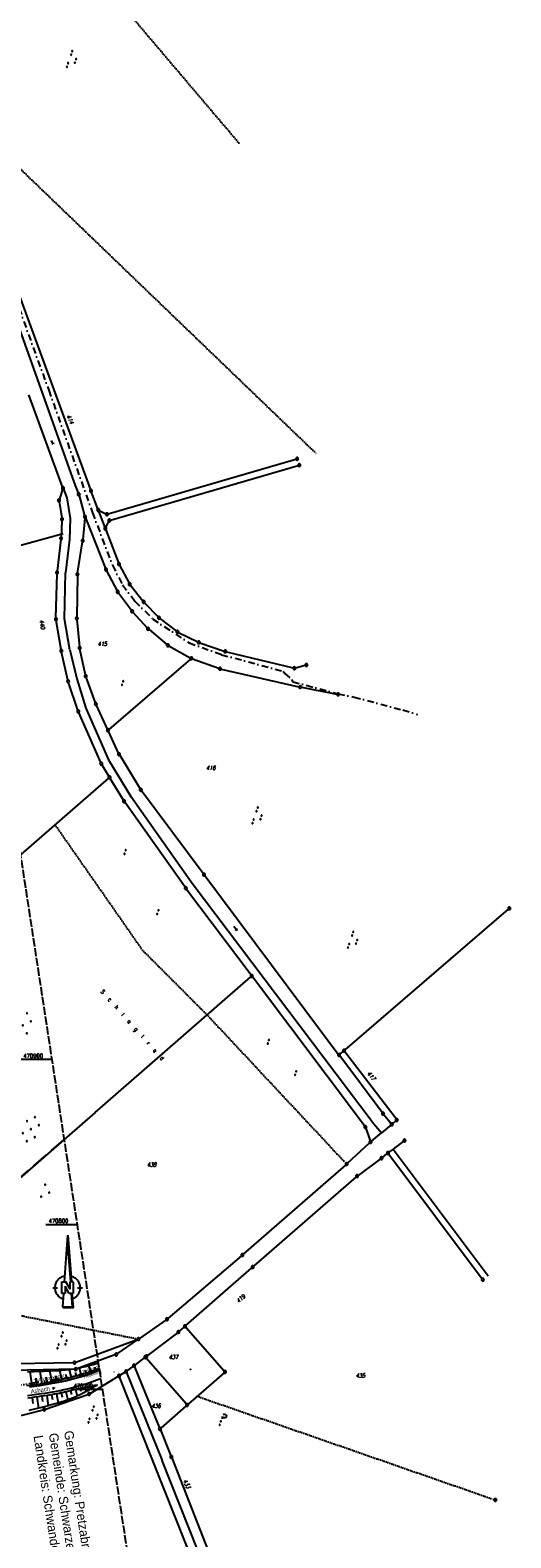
# Model space of a CAD drawing. Extents: x 510526 to 513920, y 467229 to 478797.
# Tile 102 of 256: x 511226 to 511517, y 470610 to 471524. Entities that reach past the tile are written whole.
import ezdxf
from ezdxf.enums import TextEntityAlignment as Align

# ---------------------------------------------------------------- set-up
doc = ezdxf.new("R2010")
doc.units = 0
doc.header["$LTSCALE"] = 10
doc.header["$MEASUREMENT"] = 0
for name, pattern in [('ACAD_ISO14W100', [25.5, 12, -3, 0.5, -3, 0.5, -3, 0.5, -3]), ('LT00', [0]), ('LT05', [0.7, 0.5, -0.2]), ('LT08', [0.42, 0.2, -0.1, 0.02, -0.1]), ('LT14', [0.6, 0.5, -0.1]), ('PUNKTX2_STR', [0.6, 0.1, -0.5])]:
    doc.linetypes.add(name, pattern=pattern)
doc.layers.get('0').update_dxf_attribs({"linetype": 'LT00'})
doc.layers.add('-BLATT_96-RAND', color=7, linetype='LT14', plot=False)
for name, color, linetype in [('1401', 7, 'Continuous'), ('ABWASSERLTG', 24, 'LT00'), ('DFK_BES-NAME', 255, 'LT00'), ('DFK_FLUR_NR', 250, 'LT00'), ('DFK_GZPKT', 250, 'LT00'), ('DFK_KATASTER', 250, 'LT00'), ('DFK_NUTZUNG', 250, 'LT00'), ('DFK_NUTZUNGSGRENZE', 70, 'PUNKTX2_STR'), ('DFK_TOPO-SYM', 252, 'LT00'), ('GRENZNAME', 250, 'Continuous'), ('ORTSRICHTUNG', 7, 'Continuous'), ('STROM_TEXT', 80, 'Continuous'), ('STROM_UNTER', 80, 'LT08'), ('TELEKOM', 210, 'ACAD_ISO14W100'), ('TELEKOM_TEXT', 210, 'Continuous'), ('V96_AFBR_BAB', 250, 'LT00'), ('V96_BOESCH', 250, 'LT00'), ('V96_BOSCHUNG', 250, 'LT00'), ('V96_RASTER', 250, 'LT00'), ('WSG-GRENZE', 162, 'LT05')]:
    doc.layers.add(name, color=color, linetype=linetype)
doc.styles.add('Beschrift', font='ARIAL.TTF')
doc.styles.get("Standard").update_dxf_attribs({"font": 'romans.shx'})
doc.styles.add('UNIR-H', font='unir_h.shx', dxfattribs={"width": 0.8})
doc.styles.add('Versorgungsltg', font='ARIAL.TTF', dxfattribs={"width": 0.8, "height": 2})

# ---------------------------------------------------------------- blocks, each defined once
blk = doc.blocks.new('SYMB7240')
at = {"color": 0, "linetype": 'ByBlock'}
for p, q in [((0, 0), (-0.32, 0)), ((-0.11, 0.055), (0, 0)), ((0, 0), (-0.11, -0.055))]:
    blk.add_line(p, q, dxfattribs=at)
blk = doc.blocks.new('SYMB7162')
at = {"color": 0, "linetype": 'ByBlock'}
for p, q in [((-0.230164, 0.00627), (-0.232411, -0.023936)), ((-0.28, -0.1), (-0.14, -0.1)), ((0.001981, -0.091322), (0, -0.1)), ((0.005, -0.087081), (0.005, -0.112919)), ((0.01, -0.117105), (0.01, -0.082895)), ((0.015, -0.080836), (0.015, -0.119164)), ((0.02, -0.119796), (0.02, -0.080204)), ((0.025, -0.080836), (0.025, -0.119164)), ((0.03, -0.117105), (0.03, -0.082895)), ((0.035, -0.087081), (0.035, -0.112919)), ((0.04, -0.100126), (0.04, -0.099854)), ((0.235, -0.087081), (0.235, -0.112919)), ((0.24, -0.117105), (0.24, -0.082895)), ((0.245, -0.080836), (0.245, -0.119164)), ((0.25, -0.119796), (0.25, -0.080204)), ((0.255, -0.080836), (0.255, -0.119164)), ((0.26, -0.117105), (0.26, -0.082895)), ((0.265, -0.087081), (0.265, -0.112919)), ((0.27, -0.100126), (0.27, -0.099854))]:
    blk.add_line(p, q, dxfattribs=at)
for points in [[(-0.469836, 0.00627), (-0.464449, 0.036077), (-0.451769, 0.063585), (-0.432606, 0.087041), (-0.40818, 0.104953), (-0.380047, 0.116177), (-0.35, 0.12), (-0.319953, 0.116177), (-0.29182, 0.104953), (-0.267394, 0.087041), (-0.248231, 0.063585), (-0.235551, 0.036077), (-0.230164, 0.00627)], [(-0.418816, -0.098308), (-0.441239, -0.077945), (-0.457849, -0.052617), (-0.467589, -0.023936), (-0.469836, 0.00627)], [(-0.232411, -0.023936), (-0.242151, -0.052617), (-0.258761, -0.077945), (-0.281184, -0.098308)], [(0, -0.1), (0.001981, -0.108678), (0.00753, -0.115637), (0.01555, -0.119499), (0.02445, -0.119499), (0.03247, -0.115637), (0.038019, -0.108678), (0.04, -0.1)], [(0.04, -0.1), (0.038019, -0.091322), (0.03247, -0.084363), (0.02445, -0.080501), (0.01555, -0.080501), (0.00753, -0.084363), (0.001981, -0.091322)], [(0.27, -0.1), (0.268019, -0.091322), (0.26247, -0.084363), (0.25445, -0.080501), (0.24555, -0.080501), (0.23753, -0.084363), (0.231981, -0.091322), (0.23, -0.1), (0.231981, -0.108678), (0.23753, -0.115637), (0.24555, -0.119499), (0.25445, -0.119499), (0.26247, -0.115637), (0.268019, -0.108678), (0.27, -0.1)]]:
    blk.add_lwpolyline(points, dxfattribs=at)
blk = doc.blocks.new('SYMB7111')
at = {"color": 0, "linetype": 'ByBlock'}
for p, q in [((-0.13, 0.202919), (-0.13, 0.177081)), ((-0.125, 0.172895), (-0.125, 0.207105)), ((-0.12, 0.209164), (-0.12, 0.170836)), ((-0.115, 0.170204), (-0.115, 0.209796)), ((-0.11, 0.209164), (-0.11, 0.170836)), ((-0.105, 0.172895), (-0.105, 0.207105)), ((-0.1, 0.202919), (-0.1, 0.177081)), ((-0.095, 0.189874), (-0.095, 0.190146)), ((0.1, 0.202919), (0.1, 0.177081)), ((0.105, 0.172895), (0.105, 0.207105)), ((0.11, 0.209164), (0.11, 0.170836)), ((0.115, 0.170204), (0.115, 0.209796)), ((0.12, 0.209164), (0.12, 0.170836)), ((0.125, 0.172895), (0.125, 0.207105)), ((0.13, 0.202919), (0.13, 0.177081)), ((0.135, 0.189874), (0.135, 0.190146)), ((-0.515, -0.177081), (-0.515, -0.202919)), ((-0.51, -0.207105), (-0.51, -0.172895)), ((-0.505, -0.170836), (-0.505, -0.209164)), ((-0.5, -0.209796), (-0.5, -0.170204)), ((-0.495, -0.170836), (-0.495, -0.209164)), ((-0.49, -0.207105), (-0.49, -0.172895)), ((-0.485, -0.177081), (-0.485, -0.202919)), ((-0.48, -0.190126), (-0.48, -0.189854)), ((-0.285, -0.177081), (-0.285, -0.202919)), ((-0.28, -0.207105), (-0.28, -0.172895)), ((-0.275, -0.170836), (-0.275, -0.209164)), ((-0.27, -0.209796), (-0.27, -0.170204)), ((-0.265, -0.170836), (-0.265, -0.209164)), ((-0.26, -0.207105), (-0.26, -0.172895)), ((-0.255, -0.177081), (-0.255, -0.202919)), ((-0.25, -0.190126), (-0.25, -0.189854)), ((0.255, -0.177081), (0.255, -0.202919)), ((0.26, -0.207105), (0.26, -0.172895)), ((0.265, -0.170836), (0.265, -0.209164)), ((0.27, -0.209796), (0.27, -0.170204)), ((0.275, -0.170836), (0.275, -0.209164)), ((0.28, -0.207105), (0.28, -0.172895)), ((0.285, -0.177081), (0.285, -0.202919)), ((0.29, -0.190126), (0.29, -0.189854)), ((0.485, -0.177081), (0.485, -0.202919)), ((0.49, -0.207105), (0.49, -0.172895)), ((0.495, -0.170836), (0.495, -0.209164)), ((0.5, -0.209796), (0.5, -0.170204)), ((0.505, -0.170836), (0.505, -0.209164)), ((0.51, -0.207105), (0.51, -0.172895)), ((0.515, -0.177081), (0.515, -0.202919)), ((0.52, -0.190126), (0.52, -0.189854))]:
    blk.add_line(p, q, dxfattribs=at)
for points in [[(-0.095, 0.19), (-0.096981, 0.198678), (-0.10253, 0.205637), (-0.11055, 0.209499), (-0.11945, 0.209499), (-0.12747, 0.205637), (-0.133019, 0.198678), (-0.135, 0.19), (-0.133019, 0.181322), (-0.12747, 0.174363), (-0.11945, 0.170501), (-0.11055, 0.170501), (-0.10253, 0.174363), (-0.096981, 0.181322), (-0.095, 0.19)], [(0.135, 0.19), (0.133019, 0.198678), (0.12747, 0.205637), (0.11945, 0.209499), (0.11055, 0.209499), (0.10253, 0.205637), (0.096981, 0.198678), (0.095, 0.19), (0.096981, 0.181322), (0.10253, 0.174363), (0.11055, 0.170501), (0.11945, 0.170501), (0.12747, 0.174363), (0.133019, 0.181322), (0.135, 0.19)], [(-0.48, -0.19), (-0.481981, -0.181322), (-0.48753, -0.174363), (-0.49555, -0.170501), (-0.50445, -0.170501), (-0.51247, -0.174363), (-0.518019, -0.181322), (-0.52, -0.19), (-0.518019, -0.198678), (-0.51247, -0.205637), (-0.50445, -0.209499), (-0.49555, -0.209499), (-0.48753, -0.205637), (-0.481981, -0.198678), (-0.48, -0.19)], [(-0.25, -0.19), (-0.251981, -0.181322), (-0.25753, -0.174363), (-0.26555, -0.170501), (-0.27445, -0.170501), (-0.28247, -0.174363), (-0.288019, -0.181322), (-0.29, -0.19), (-0.288019, -0.198678), (-0.28247, -0.205637), (-0.27445, -0.209499), (-0.26555, -0.209499), (-0.25753, -0.205637), (-0.251981, -0.198678), (-0.25, -0.19)], [(0.29, -0.19), (0.288019, -0.181322), (0.28247, -0.174363), (0.27445, -0.170501), (0.26555, -0.170501), (0.25753, -0.174363), (0.251981, -0.181322), (0.25, -0.19), (0.251981, -0.198678), (0.25753, -0.205637), (0.26555, -0.209499), (0.27445, -0.209499), (0.28247, -0.205637), (0.288019, -0.198678), (0.29, -0.19)], [(0.52, -0.19), (0.518019, -0.181322), (0.51247, -0.174363), (0.50445, -0.170501), (0.49555, -0.170501), (0.48753, -0.174363), (0.481981, -0.181322), (0.48, -0.19), (0.481981, -0.198678), (0.48753, -0.205637), (0.49555, -0.209499), (0.50445, -0.209499), (0.51247, -0.205637), (0.518019, -0.198678), (0.52, -0.19)]]:
    blk.add_lwpolyline(points, dxfattribs=at)
blk = doc.blocks.new('SYMB7112')
at = {"color": 0, "linetype": 'ByBlock'}
for p, q in [((-0.13, 0.012919), (-0.13, -0.012919)), ((-0.125, -0.017105), (-0.125, 0.017105)), ((-0.12, 0.019164), (-0.12, -0.019164)), ((-0.115, -0.019796), (-0.115, 0.019796)), ((-0.11, 0.019164), (-0.11, -0.019164)), ((-0.105, -0.017105), (-0.105, 0.017105)), ((-0.1, 0.012919), (-0.1, -0.012919)), ((-0.095, -0.000126), (-0.095, 0.000146)), ((0.1, 0.012919), (0.1, -0.012919)), ((0.105, -0.017105), (0.105, 0.017105)), ((0.11, 0.019164), (0.11, -0.019164)), ((0.115, -0.019796), (0.115, 0.019796)), ((0.12, 0.019164), (0.12, -0.019164)), ((0.125, -0.017105), (0.125, 0.017105)), ((0.13, 0.012919), (0.13, -0.012919)), ((0.135, -0.000126), (0.135, 0.000146))]:
    blk.add_line(p, q, dxfattribs=at)
for points in [[(-0.095, 0), (-0.096981, 0.008678), (-0.10253, 0.015637), (-0.11055, 0.019499), (-0.11945, 0.019499), (-0.12747, 0.015637), (-0.133019, 0.008678), (-0.135, 0)], [(-0.135, 0), (-0.133019, -0.008678), (-0.12747, -0.015637), (-0.11945, -0.019499), (-0.11055, -0.019499), (-0.10253, -0.015637), (-0.096981, -0.008678), (-0.095, 0)], [(0.135, 0), (0.133019, 0.008678), (0.12747, 0.015637), (0.11945, 0.019499), (0.11055, 0.019499), (0.10253, 0.015637), (0.096981, 0.008678), (0.095, 0)], [(0.095, 0), (0.096981, -0.008678), (0.10253, -0.015637), (0.11055, -0.019499), (0.11945, -0.019499), (0.12747, -0.015637), (0.133019, -0.008678), (0.135, 0)]]:
    blk.add_lwpolyline(points, dxfattribs=at)
blk = doc.blocks.new('SYMB7241')
at = {"color": 0, "linetype": 'ByBlock'}
for p, q in [((0, 0), (-0.26, 0)), ((-0.08, 0.045), (0, 0)), ((0, 0), (-0.08, -0.045))]:
    blk.add_line(p, q, dxfattribs=at)
blk = doc.blocks.new('SYMB7350')
at = {"color": 0, "linetype": 'ByBlock'}
for p, q in [((-0.356, 0.356763), (0, 0)), ((0, 0), (-0.356, -0.356763)), ((0.031646, 0.503006), (-0.031646, 0.503006)), ((0.356, 0.356763), (0, 0)), ((0, 0), (0.356, -0.356763))]:
    blk.add_line(p, q, dxfattribs=at)
for points in [[(-0.031646, 0.503006), (-0.09444, 0.495073), (-0.155745, 0.479333), (-0.214593, 0.456033), (-0.270057, 0.425541), (-0.321262, 0.388339), (-0.3674, 0.345012), (-0.407745, 0.296244), (-0.441659, 0.242804), (-0.468608, 0.185535), (-0.488166, 0.12534), (-0.500026, 0.063168), (-0.504, 0)], [(-0.504, 0), (-0.500026, -0.063168), (-0.488166, -0.12534), (-0.468608, -0.185535), (-0.441659, -0.242804), (-0.407745, -0.296244), (-0.3674, -0.345012), (-0.321262, -0.388339), (-0.270057, -0.425542), (-0.214593, -0.456033), (-0.155745, -0.479333), (-0.09444, -0.495073), (-0.031646, -0.503006), (0.031646, -0.503006), (0.09444, -0.495073), (0.155745, -0.479333), (0.214593, -0.456033), (0.270057, -0.425542), (0.321262, -0.388339), (0.3674, -0.345012), (0.407745, -0.296244), (0.441659, -0.242804), (0.468608, -0.185535), (0.488166, -0.12534), (0.500026, -0.063168), (0.504, 0)], [(0.504, 0), (0.500026, 0.063168), (0.488166, 0.12534), (0.468607, 0.185535), (0.441659, 0.242804), (0.407745, 0.296244), (0.3674, 0.345012), (0.321262, 0.388339), (0.270057, 0.425541), (0.214593, 0.456033), (0.155745, 0.479333), (0.09444, 0.495073), (0.031646, 0.503006)]]:
    blk.add_lwpolyline(points, dxfattribs=at)
blk = doc.blocks.new('SYMB7301')
at = {"color": 0, "linetype": 'ByBlock'}
for p, q in [((-0.128693, 0), (0, 0.128693)), ((0, -0.128693), (-0.128693, 0)), ((0, 0.128693), (0.128693, 0)), ((0.128693, 0), (0, -0.128693)), ((0.000059, -0.009738), (0.000059, 0.009897)), ((-0.00901, -0.004339), (-0.002225, -0.009749))]:
    blk.add_line(p, q, dxfattribs=at)
for points in [[(-0.002225, 0.009749), (-0.00901, 0.004339), (-0.00901, -0.004339)], [(0.01, 0), (0.006235, 0.007818), (-0.002225, 0.009749)], [(-0.002225, -0.009749), (0.006235, -0.007818), (0.01, 0)]]:
    blk.add_lwpolyline(points, dxfattribs=at)
blk = doc.blocks.new('SYMB1401')
at = {"layer": '1401'}
for p, q in [((-2.1, -28.35), (0, 0)), ((0, 0), (2.15, -28.35)), ((1.65, -28.35), (-0.25, -3.35)), ((1.7, -28.35), (-0.22, -3.01)), ((1.75, -28.35), (-0.2, -2.68)), ((1.8, -28.35), (-0.17, -2.34)), ((1.85, -28.35), (-0.15, -2.01)), ((1.9, -28.35), (-0.12, -1.68)), ((1.95, -28.35), (-0.1, -1.34)), ((2, -28.35), (-0.07, -1.01)), ((2.05, -28.35), (-0.05, -0.67)), ((2.1, -28.35), (-0.02, -0.34)), ((-9.25, -31.85), (-6.25, -31.85)), ((-3.75, -35.35), (-3.75, -28.35)), ((-3.75, -28.35), (-1.2, -28.35)), ((-1.75, -35.35), (-3.75, -35.35)), ((-2.65, -35.35), (-3.25, -43.35)), ((0.7, -35.35), (-1.75, -30.9)), ((-1.75, -30.9), (-1.75, -35.35)), ((1.25, -32.8), (-1.2, -28.35)), ((3.25, -35.35), (0.7, -35.35)), ((1.25, -32.8), (1.25, -28.35)), ((3.25, -28.35), (1.25, -28.35)), ((2.75, -43.35), (2.15, -35.35)), ((2.8, -43.4), (2.2, -35.35)), ((3.3, -43.85), (2.65, -35.35)), ((3.25, -28.35), (3.25, -35.35)), ((5.75, -31.85), (8.75, -31.85)), ((-3.25, -43.35), (2.75, -43.35)), ((-3.2, -43.4), (2.8, -43.4))]:
    blk.add_line(p, q, dxfattribs=at)
for points in [[(-7.74, -32.11), (-7.75, -31.56), (-7.7, -31.01), (-7.62, -30.47), (-7.51, -29.93), (-7.35, -29.4), (-7.15, -28.89), (-6.92, -28.39), (-6.65, -27.91), (-6.34, -27.45), (-6.01, -27.02), (-5.64, -26.61), (-5.24, -26.23), (-4.82, -25.88), (-4.37, -25.56), (-3.9, -25.28), (-3.41, -25.03), (-2.9, -24.81), (-2.38, -24.64), (-1.85, -24.5)], [(1.85, -24.65), (2.37, -24.82), (2.88, -25.03), (3.37, -25.28), (3.85, -25.57), (4.3, -25.88), (4.72, -26.23), (5.12, -26.61), (5.49, -27.02), (5.83, -27.45), (6.13, -27.91), (6.41, -28.39), (6.64, -28.89), (6.84, -29.4), (7, -29.93), (7.12, -30.47), (7.2, -31.01), (7.24, -31.56), (7.25, -32.11)], [(-2.9, -38.85), (-3.41, -38.64), (-3.9, -38.39), (-4.37, -38.1), (-4.81, -37.78), (-5.24, -37.43), (-5.64, -37.05), (-6, -36.64), (-6.34, -36.21), (-6.64, -35.75), (-6.91, -35.27), (-7.15, -34.78), (-7.35, -34.26), (-7.5, -33.74), (-7.62, -33.2), (-7.7, -32.66), (-7.74, -32.11)], [(-3.15, -43.45), (2.85, -43.45), (2.25, -35.35)], [(-3.1, -43.5), (2.9, -43.5), (2.3, -35.35)], [(-3.05, -43.55), (2.95, -43.55), (2.35, -35.35)], [(-3, -43.6), (3, -43.6), (2.4, -35.35)], [(-2.95, -43.65), (3.05, -43.65), (2.45, -35.35)], [(-2.9, -43.7), (3.1, -43.7), (2.5, -35.35)], [(-2.85, -43.75), (3.15, -43.75), (2.55, -35.35)], [(-2.8, -43.8), (3.2, -43.8), (2.6, -35.35)], [(-2.78, -43.82), (3.25, -43.82), (2.62, -35.35)], [(7.25, -32.11), (7.21, -32.66), (7.13, -33.21), (7.01, -33.74), (6.85, -34.27), (6.65, -34.78), (6.42, -35.28), (6.15, -35.76), (5.84, -36.22), (5.5, -36.66), (5.13, -37.07), (4.74, -37.45), (4.31, -37.8), (3.86, -38.12), (3.39, -38.4), (2.9, -38.65)], [(-3.25, -43.35), (-2.75, -43.85), (3.3, -43.85)]]:
    blk.add_lwpolyline(points, dxfattribs=at)
blk = doc.blocks.new('SYMB7060')
at = {"color": 0, "linetype": 'ByBlock'}
for p, q in [((-0.26, 0), (0, 0)), ((-0.08, 0.045), (0, 0)), ((0, 0), (-0.08, -0.045))]:
    blk.add_line(p, q, dxfattribs=at)
blk = doc.blocks.new('SYMB7010')
at = {"color": 0, "linetype": 'ByBlock'}
for points in [[(-0.031408, 0.499213), (-0.093728, 0.49134), (-0.15457, 0.475719), (-0.212975, 0.452595), (-0.268021, 0.422333), (-0.31884, 0.385411), (-0.36463, 0.342411), (-0.40467, 0.29401), (-0.438329, 0.240973), (-0.465074, 0.184136), (-0.484486, 0.124395), (-0.496256, 0.062692), (-0.5002, 0)], [(-0.5002, 0), (-0.496256, -0.062692), (-0.484486, -0.124395), (-0.465075, -0.184136), (-0.438329, -0.240973), (-0.404671, -0.29401), (-0.36463, -0.342411), (-0.31884, -0.385411), (-0.268021, -0.422333), (-0.212975, -0.452595), (-0.154571, -0.475719), (-0.093728, -0.49134), (-0.031408, -0.499213), (0.031408, -0.499213)], [(0.5002, 0), (0.496256, 0.062692), (0.484485, 0.124395), (0.465074, 0.184136), (0.438329, 0.240973), (0.40467, 0.29401), (0.36463, 0.342411), (0.31884, 0.385411), (0.268021, 0.422333), (0.212975, 0.452595), (0.15457, 0.475719), (0.093728, 0.49134), (0.031408, 0.499213), (-0.031408, 0.499213)], [(0.031408, -0.499213), (0.093728, -0.491341), (0.15457, -0.475719), (0.212975, -0.452595), (0.268021, -0.422333), (0.31884, -0.385411), (0.36463, -0.342411), (0.404671, -0.294011), (0.438329, -0.240974), (0.465075, -0.184136), (0.484486, -0.124395), (0.496256, -0.062692), (0.500201, 0)]]:
    blk.add_lwpolyline(points, dxfattribs=at)
blk = doc.blocks.new('Ackerland7')
at = {"layer": 'DFK_NUTZUNG', "color": 0, "linetype": 'ByBlock'}
for p, q in [((-7.85, 0.13), (-7.85, -0.13)), ((-7.8, -0.17), (-7.8, 0.17)), ((-7.75, 0.19), (-7.75, -0.19)), ((-7.7, -0.2), (-7.7, 0.2)), ((-7.65, 0.19), (-7.65, -0.19)), ((-7.6, -0.17), (-7.6, 0.17)), ((-7.55, 0.13), (-7.55, -0.13)), ((-7.5, 0), (-7.5, 0)), ((-4, 3.93), (-4, 3.67)), ((-3.95, 3.63), (-3.95, 3.97)), ((-3.9, 3.99), (-3.9, 3.61)), ((-3.85, 3.6), (-3.85, 4)), ((-3.8, 3.99), (-3.8, 3.61)), ((-3.75, 3.63), (-3.75, 3.97)), ((-3.7, 3.93), (-3.7, 3.67)), ((-3.65, 3.8), (-3.65, 3.8)), ((-0.15, 0.13), (-0.15, -0.13)), ((-0.1, -0.17), (-0.1, 0.17)), ((-0.05, 0.19), (-0.05, -0.19)), ((0, -0.2), (0, 0.2)), ((0.05, 0.19), (0.05, -0.19)), ((0.1, -0.17), (0.1, 0.17)), ((0.15, 0.13), (0.15, -0.13)), ((0.2, 0), (0.2, 0)), ((3.7, 3.93), (3.7, 3.67)), ((3.75, 3.63), (3.75, 3.97)), ((3.8, 3.99), (3.8, 3.61)), ((3.85, 3.6), (3.85, 4)), ((3.9, 3.99), (3.9, 3.61)), ((3.95, 3.63), (3.95, 3.97)), ((4, 3.93), (4, 3.67)), ((4.05, 3.8), (4.05, 3.8)), ((7.55, 0.13), (7.55, -0.13)), ((7.6, -0.17), (7.6, 0.17)), ((7.65, 0.19), (7.65, -0.19)), ((7.7, -0.2), (7.7, 0.2)), ((7.75, 0.19), (7.75, -0.19)), ((7.8, -0.17), (7.8, 0.17)), ((7.85, 0.13), (7.85, -0.13)), ((7.9, 0), (7.9, 0)), ((-4, -3.67), (-4, -3.93)), ((-3.95, -3.97), (-3.95, -3.63)), ((-3.9, -3.61), (-3.9, -3.99)), ((-3.85, -4), (-3.85, -3.6)), ((-3.8, -3.61), (-3.8, -3.99)), ((-3.75, -3.97), (-3.75, -3.63)), ((-3.7, -3.67), (-3.7, -3.93)), ((-3.65, -3.8), (-3.65, -3.8)), ((3.7, -3.67), (3.7, -3.93)), ((3.75, -3.97), (3.75, -3.63)), ((3.8, -3.61), (3.8, -3.99)), ((3.85, -4), (3.85, -3.6)), ((3.9, -3.61), (3.9, -3.99)), ((3.95, -3.97), (3.95, -3.63)), ((4, -3.67), (4, -3.93)), ((4.05, -3.8), (4.05, -3.8))]:
    blk.add_line(p, q, dxfattribs=at)
for points in [[(-7.5, 0), (-7.52, 0.09), (-7.58, 0.16), (-7.66, 0.19), (-7.74, 0.19), (-7.82, 0.16), (-7.88, 0.09), (-7.9, 0)], [(-3.65, 3.8), (-3.67, 3.89), (-3.73, 3.96), (-3.81, 3.99), (-3.89, 3.99), (-3.97, 3.96), (-4.03, 3.89), (-4.05, 3.8), (-4.03, 3.71), (-3.97, 3.64), (-3.89, 3.6), (-3.81, 3.6), (-3.73, 3.64), (-3.67, 3.71), (-3.65, 3.8)], [(0.2, 0), (0.18, 0.09), (0.12, 0.16), (0.04, 0.19), (-0.04, 0.19), (-0.12, 0.16), (-0.18, 0.09), (-0.2, 0)], [(-0.2, 0), (-0.18, -0.09), (-0.12, -0.16), (-0.04, -0.19), (0.04, -0.19), (0.12, -0.16), (0.18, -0.09), (0.2, 0)], [(4.05, 3.8), (4.03, 3.89), (3.97, 3.96), (3.89, 3.99), (3.81, 3.99), (3.73, 3.96), (3.67, 3.89), (3.65, 3.8), (3.67, 3.71), (3.73, 3.64), (3.81, 3.61), (3.89, 3.61), (3.97, 3.64), (4.03, 3.71), (4.05, 3.8)], [(7.9, 0), (7.88, 0.09), (7.82, 0.16), (7.74, 0.19), (7.66, 0.19), (7.58, 0.16), (7.52, 0.09), (7.5, 0)], [(7.5, 0), (7.52, -0.09), (7.58, -0.16), (7.66, -0.19), (7.74, -0.19), (7.82, -0.16), (7.88, -0.09), (7.9, 0)], [(-7.9, 0), (-7.88, -0.09), (-7.82, -0.16), (-7.74, -0.19), (-7.66, -0.19), (-7.58, -0.16), (-7.52, -0.09), (-7.5, 0)], [(-3.65, -3.8), (-3.67, -3.71), (-3.73, -3.64), (-3.81, -3.61), (-3.89, -3.61), (-3.97, -3.64), (-4.03, -3.71), (-4.05, -3.8), (-4.03, -3.89), (-3.97, -3.96), (-3.89, -3.99), (-3.81, -3.99), (-3.73, -3.96), (-3.67, -3.89), (-3.65, -3.8)], [(4.05, -3.8), (4.03, -3.71), (3.97, -3.64), (3.89, -3.61), (3.81, -3.61), (3.73, -3.64), (3.67, -3.71), (3.65, -3.8), (3.67, -3.89), (3.73, -3.96), (3.81, -3.99), (3.89, -3.99), (3.97, -3.96), (4.03, -3.89), (4.05, -3.8)]]:
    blk.add_lwpolyline(points, dxfattribs=at)
blk = doc.blocks.new('Ackerland3')
at = {"layer": 'DFK_NUTZUNG', "color": 0, "linetype": 'ByBlock'}
for p, q in [((-0.15, 2.66), (-0.15, 2.4)), ((-0.1, 2.36), (-0.1, 2.7)), ((-0.05, 2.72), (-0.05, 2.34)), ((0, 2.33), (0, 2.73)), ((0.05, 2.72), (0.05, 2.34)), ((0.1, 2.36), (0.1, 2.7)), ((0.15, 2.66), (0.15, 2.4)), ((0.2, 2.53), (0.2, 2.53)), ((-4, -1.14), (-4, -1.4)), ((-3.95, -1.44), (-3.95, -1.1)), ((-3.9, -1.07), (-3.9, -1.46)), ((-3.85, -1.46), (-3.85, -1.07)), ((-3.8, -1.07), (-3.8, -1.46)), ((-3.75, -1.44), (-3.75, -1.1)), ((-3.7, -1.14), (-3.7, -1.4)), ((-3.65, -1.27), (-3.65, -1.26)), ((3.7, -1.14), (3.7, -1.4)), ((3.75, -1.44), (3.75, -1.1)), ((3.8, -1.07), (3.8, -1.46)), ((3.85, -1.46), (3.85, -1.07)), ((3.9, -1.07), (3.9, -1.46)), ((3.95, -1.44), (3.95, -1.1)), ((4, -1.14), (4, -1.4)), ((4.05, -1.27), (4.05, -1.26))]:
    blk.add_line(p, q, dxfattribs=at)
for points in [[(0.2, 2.53), (0.18, 2.62), (0.12, 2.69), (0.04, 2.73), (-0.04, 2.73), (-0.12, 2.69), (-0.18, 2.62), (-0.2, 2.53), (-0.18, 2.45), (-0.12, 2.38), (-0.04, 2.34), (0.04, 2.34), (0.12, 2.38), (0.18, 2.45), (0.2, 2.53)], [(-3.65, -1.27), (-3.67, -1.18), (-3.73, -1.11), (-3.81, -1.07), (-3.89, -1.07), (-3.97, -1.11), (-4.03, -1.18), (-4.05, -1.27)], [(-4.05, -1.27), (-4.03, -1.35), (-3.97, -1.42), (-3.89, -1.46), (-3.81, -1.46), (-3.73, -1.42), (-3.67, -1.35), (-3.65, -1.27)], [(4.05, -1.27), (4.03, -1.18), (3.97, -1.11), (3.89, -1.07), (3.81, -1.07), (3.73, -1.11), (3.67, -1.18), (3.65, -1.27)], [(3.65, -1.27), (3.67, -1.35), (3.73, -1.42), (3.81, -1.46), (3.89, -1.46), (3.97, -1.42), (4.03, -1.35), (4.05, -1.27)]]:
    blk.add_lwpolyline(points, dxfattribs=at)

msp = doc.modelspace()

# ---------------------------------------------------------------- linework, layer by layer
at = {"layer": '-BLATT_96-RAND', "elevation": 359.87}
msp.add_lwpolyline([(510925.48, 471051.66), (511037.44, 470320.17), (511321.13, 470363.6), (511209.17, 471095.08), (510925.48, 471051.66)], dxfattribs=at)
at = {"layer": 'ABWASSERLTG', "linetype": 'Continuous', "flags": 128}
msp.add_lwpolyline([(510882.14, 471120.22), (510918.42, 471128.98), (510978.09, 471145.36), (511041.98, 471162.9), (511096.95, 471177.99), (511154.21, 471193.71), (511214.84, 471210.36), (511245.64, 471218.81)], dxfattribs=at)
at = {"layer": 'DFK_KATASTER'}
for p, q in [((511207.41, 471375.43), (511252.37, 471249.51)), ((511214.02, 471376.99), (511262.27, 471245.3)), ((511245.32, 471247.01), (511224.93, 471302.8)), ((511272.93, 471230.66), (511386.73, 471263.79)), ((511274.39, 471226.88), (511388.06, 471259.97)), ((511245.35, 471245.6), (511243.4, 471239.53)), ((511245.86, 471245.61), (511247.97, 471240.31)), ((511252.37, 471249.51), (511254.9, 471243.2)), ((511243.29, 471238.08), (511244.89, 471228.2)), ((511247.97, 471240.31), (511250.01, 471227.86)), ((511255.38, 471241.78), (511258.72, 471229.62)), ((511266.67, 471233.78), (511262.8, 471243.9)), ((511244.97, 471226.71), (511244.49, 471216.6)), ((511250.01, 471227.86), (511249.47, 471215.24)), ((511258.85, 471228.15), (511257.62, 471215.16)), ((511259.2, 471228.2), (511271.43, 471197.6)), ((511267.21, 471232.38), (511270.99, 471222.5)), ((511267.61, 471232.75), (511271.54, 471230.78)), ((511271.59, 471222.47), (511273.34, 471226)), ((511271.53, 471221.1), (511279.25, 471200.94)), ((511244.36, 471215.1), (511242.12, 471195.86)), ((511249.47, 471215.24), (511247.07, 471194.88)), ((511254.48, 471194.78), (511257.43, 471213.67)), ((511279.87, 471199.58), (511285.62, 471188.71)), ((511241.37, 471167.58), (511242.01, 471194.37)), ((511246.51, 471166.99), (511247.07, 471194.88)), ((511254.35, 471193.29), (511254, 471168.13)), ((511272.06, 471196.23), (511278.35, 471184.1)), ((511279.15, 471182.83), (511287.04, 471172.27)), ((511286.44, 471187.46), (511294.03, 471177.94)), ((511287.99, 471171.11), (511296.65, 471161.58)), ((511295.02, 471176.81), (511303.22, 471168.24)), ((511244.46, 471148.41), (511241.48, 471166.09)), ((511249.7, 471148.36), (511246.51, 471166.99)), ((511254.06, 471166.63), (511255.61, 471150.18)), ((511304.34, 471167.25), (511314.38, 471159.63)), ((511297.73, 471160.54), (511308.55, 471151.53)), ((511315.65, 471158.85), (511327.21, 471153.1)), ((511248.58, 471129.94), (511244.75, 471146.94)), ((511249.7, 471148.36), (511253.91, 471130.8)), ((511259.21, 471133.08), (511255.84, 471148.7)), ((511309.79, 471150.69), (511322.71, 471143.49)), ((511328.59, 471152.53), (511343.2, 471147.57)), ((511344.64, 471147.15), (511385.06, 471137.33)), ((511322.8, 471142.64), (511273.39, 471100.08)), ((511324.08, 471142.87), (511340.01, 471137.08)), ((511341.44, 471136.65), (511388.6, 471125.88)), ((511386.51, 471137.35), (511392.38, 471138.93)), ((511254.64, 471111.73), (511248.98, 471128.5)), ((511253.91, 471130.8), (511259.49, 471112.95)), ((511265.25, 471116.14), (511259.63, 471131.64)), ((511390.07, 471125.57), (511411.51, 471121.47)), ((511268.46, 471080.05), (511255.18, 471110.33)), ((511259.49, 471112.95), (511273.2, 471081.65)), ((511272.51, 471100.27), (511265.82, 471114.76)), ((511279.25, 471085.68), (511273.13, 471098.91)), ((511273.2, 471081.65), (511286.64, 471059.41)), ((511279.95, 471084.36), (511292.36, 471064.07)), ((511273.23, 471070.54), (511209.18, 471014.7)), ((511273.41, 471071.67), (511269.15, 471078.72)), ((511282.17, 471057.19), (511274.19, 471070.39)), ((511330.59, 471012.66), (511293.2, 471062.83)), ((511319.6, 471004.44), (511282.99, 471055.94)), ((511323.81, 471006.67), (511286.64, 471059.41)), ((511432.88, 470862.31), (511323.81, 471006.67)), ((511331.49, 471011.46), (511412.41, 470903.35)), ((511320.48, 471003.23), (511359.53, 470951.27)), ((511515.44, 470991.1), (511416.46, 470905.85)), ((511265.1, 470867.97), (511359.41, 470950.18)), ((511428.31, 470859.77), (511360.43, 470950.07)), ((511438.99, 470867.85), (511413.31, 470902.15)), ((511413.43, 470903.24), (511415.32, 470904.87)), ((511447.39, 470863.98), (511416.34, 470904.76)), ((511265.1, 470867.97), (511175.23, 470789.64)), ((511432.88, 470862.31), (511438.58, 470855.54)), ((511444.25, 470860.29), (511438.58, 470855.54)), ((511439.92, 470866.67), (511444.34, 470861.35)), ((511445.39, 470861.26), (511447.27, 470862.89)), ((511429.01, 470858.46), (511431.69, 470850.81)), ((511432.52, 470850.58), (511438.58, 470855.54)), ((511418.01, 470837.22), (511431.39, 470849.59)), ((511439.19, 470840.69), (511441.92, 470842.88)), ((511442.96, 470842.75), (511499.53, 470767.18)), ((511445.68, 470845.76), (511443.11, 470843.8)), ((511451.93, 470850.46), (511445.68, 470845.76)), ((511445.68, 470845.76), (511503.19, 470769.03)), ((511416.9, 470836.22), (511354.84, 470782)), ((511437.99, 470839.78), (511424.36, 470829.81)), ((511423.18, 470828.88), (511361.09, 470774.72)), ((511353.7, 470781.02), (511309.23, 470743.14)), ((511320.12, 470738.86), (511359.96, 470773.74)), ((511308.04, 470742.22), (511291.95, 470731.05)), ((511314.93, 470734.4), (511296.74, 470720.58)), ((511316.1, 470735.34), (511319, 470737.88)), ((511320.05, 470737.81), (511343.27, 470711.28)), ((511253.29, 470716.62), (511290.63, 470730.36)), ((511278.43, 470721.66), (511290.71, 470730.19)), ((511189.25, 470715.25), (511251.84, 470716.35)), ((511277.1, 470720.98), (511254.02, 470712.63)), ((511284.44, 470711.41), (511288.05, 470714.07)), ((511294.89, 470719.19), (511289.25, 470714.97)), ((511320.36, 470691.23), (511295.98, 470719.08)), ((511252.56, 470712.36), (511181.77, 470710.73)), ((511262.03, 470697.71), (511278.88, 470707.94)), ((511356.93, 470513.87), (511279.8, 470707.63)), ((511283.2, 470710.57), (511280.16, 470708.72)), ((511284.12, 470710.27), (511305.76, 470657.1)), ((511288.93, 470713.83), (511301.93, 470682.01)), ((511343.2, 470710.23), (511321.41, 470691.16)), ((511234.95, 470688.2), (511260.68, 470697.08)), ((511187.03, 470675.93), (511233.51, 470687.78)), ((511320.29, 470690.18), (511304.88, 470676.69)), ((511301.93, 470682.01), (511304.04, 470676.89)), ((511304.6, 470675.51), (511310.97, 470659.93)), ((511364.87, 470507.47), (511305.76, 470657.1)), ((511311.52, 470658.54), (511361.42, 470531.61))]:
    msp.add_line(p, q, dxfattribs=at)
at = {"layer": 'DFK_NUTZUNGSGRENZE', "ltscale": 0.2}
for p, q in [((511352.21, 471455.49), (511264.88, 471558.36)), ((511174.8, 471483.04), (511398.97, 471267.35)), ((511240.84, 471042.3), (511293.76, 470966.37)), ((511293.76, 470966.37), (511332.95, 470927.11)), ((511332.95, 470927.11), (511416.95, 470837.26)), ((511179.81, 470752.87), (511290.59, 470730.77)), ((511326.92, 470695.98), (511506.84, 470633.39))]:
    msp.add_line(p, q, dxfattribs=at)
at = {"layer": 'STROM_TEXT'}
for p, q in [((511255.82, 470708.66, 359.87), (511257.82, 470708.66, 359.87)), ((511256.82, 470709.66, 359.87), (511256.82, 470707.66, 359.87))]:
    msp.add_line(p, q, dxfattribs=at)
msp.add_circle((511256.82, 470708.66, 359.87), 1, dxfattribs=at)
at = {"layer": 'STROM_UNTER', "ltscale": 2}
msp.add_lwpolyline([(511210.49, 471378.93), (511236.98, 471305.58), (511263.45, 471231.4), (511275.55, 471199.54), (511281.75, 471187.6), (511289.22, 471177.77), (511299.94, 471167.03), (511321.99, 471152.47), (511341.72, 471145.35), (511379.03, 471135.34), (511379.98, 471133.93), (511384.05, 471130.31), (511384.93, 471128.94), (511412.31, 471121.62), (511421.93, 471119.61), (511451.59, 471111.85), (511460.46, 471109.05)], dxfattribs=at)
at = {"layer": 'TELEKOM', "ltscale": 0.05, "flags": 128}
msp.add_lwpolyline([(511268.19, 470712.57), (511256.82, 470708.66), (511250.55, 470707.64), (511246.19, 470706.93), (511239.62, 470705.87), (511231.35, 470704.53), (511221.88, 470703.09), (511214.71, 470702.04), (511211.23, 470701.75), (511206.01, 470701.41), (511192.18, 470700), (511177.35, 470698.64), (511166.87, 470697.68), (511141.07, 470695.24), (511132.91, 470694.52), (511114.97, 470693.94), (511100.83, 470694.91), (511089.09, 470695.59), (511067.23, 470696.28)], dxfattribs=at)
at = {"layer": 'V96_AFBR_BAB', "elevation": 359.87}
for points in [[(511224.12, 470696.39), (511226.88, 470696.77), (511229.63, 470697.16), (511232.39, 470697.57), (511234.69, 470697.92), (511236.99, 470698.29), (511239.29, 470698.68), (511241.58, 470699.09), (511243.87, 470699.53), (511246.15, 470700), (511248.42, 470700.49), (511250.69, 470701.02), (511252.95, 470701.58), (511255.19, 470702.19), (511257.98, 470703), (511260.74, 470703.88), (511263.49, 470704.82), (511266.21, 470705.83), (511268.61, 470706.79)], [(511267.84, 470711.78), (511265.74, 470710.9), (511262.81, 470709.76), (511259.86, 470708.7), (511256.88, 470707.73), (511253.88, 470706.84), (511251.65, 470706.23), (511249.42, 470705.67), (511247.17, 470705.15), (511244.92, 470704.67), (511242.66, 470704.22), (511240.39, 470703.8), (511238.12, 470703.4), (511235.85, 470703.03), (511233.57, 470702.67), (511231.29, 470702.33), (511228.29, 470701.91), (511225.29, 470701.5)]]:
    msp.add_lwpolyline(points, dxfattribs=at)
at = {"layer": 'V96_BOESCH', "elevation": 359.87}
for points in [[(511267.18, 470716.09), (511265.7, 470715.62), (511263.8, 470715.04), (511261.89, 470714.5), (511259.98, 470713.99), (511258.06, 470713.53), (511256.13, 470713.11), (511254.2, 470712.73), (511252.37, 470712.43), (511250.53, 470712.17), (511248.69, 470711.94), (511246.85, 470711.75), (511245, 470711.6), (511243.14, 470711.46), (511241.28, 470711.35), (511239.42, 470711.26), (511237.55, 470711.18), (511235.68, 470711.11), (511233.8, 470711.04), (511231.93, 470710.98), (511230.04, 470710.91), (511228.16, 470710.84), (511226.12, 470710.74), (511224.09, 470710.64)], [(511267.68, 470712.86), (511265.6, 470711.97), (511263.36, 470711.1), (511261.1, 470710.29), (511259, 470709.69), (511256.89, 470709.1), (511254.79, 470708.51), (511252.68, 470707.93), (511250.57, 470707.36), (511248.46, 470706.81), (511246.35, 470706.28), (511244.23, 470705.77), (511242.1, 470705.28), (511239.97, 470704.82), (511237.83, 470704.4), (511235.83, 470704.03), (511233.82, 470703.69), (511231.8, 470703.37), (511229.78, 470703.07), (511227.75, 470702.79), (511225.73, 470702.52), (511223.7, 470702.26)], [(511266.43, 470702.72), (511264.79, 470702.44), (511263.15, 470702.15), (511261.5, 470701.86), (511259.86, 470701.55), (511258.23, 470701.23), (511256.6, 470700.89), (511254.97, 470700.52), (511253.67, 470700.21), (511252.37, 470699.89), (511251.07, 470699.56), (511249.78, 470699.22), (511248.48, 470698.89), (511247.18, 470698.57), (511245.88, 470698.25), (511244.58, 470697.95), (511243.28, 470697.68), (511241.81, 470697.39), (511240.34, 470697.14), (511238.87, 470696.9), (511237.4, 470696.68), (511235.92, 470696.46), (511234.44, 470696.25), (511232.4, 470695.95), (511230.36, 470695.64), (511228.32, 470695.33), (511226.27, 470695.02), (511224.23, 470694.71)], [(511266.43, 470702.72), (511264.95, 470701.86), (511263.47, 470701), (511261.98, 470700.15), (511260.49, 470699.31), (511258.99, 470698.49), (511257.48, 470697.69), (511255.97, 470696.91), (511254.43, 470696.17), (511252.89, 470695.46), (511251.33, 470694.79), (511249.75, 470694.17), (511248.16, 470693.58), (511246.55, 470693.03), (511244.93, 470692.51), (511243.3, 470692.02), (511241.66, 470691.55), (511240.01, 470691.1), (511238.35, 470690.67), (511236.7, 470690.25), (511235.04, 470689.84), (511233.37, 470689.43), (511229.14, 470688.39), (511224.91, 470687.35)]]:
    msp.add_lwpolyline(points, dxfattribs=at)
at = {"layer": 'V96_BOSCHUNG'}
for p, q in [((511262.47, 470710.77, 359.87), (511261.24, 470714.32, 359.87)), ((511267.37, 470714.85, 359.87), (511266.86, 470715.98, 359.87)), ((511226.9, 470702.67, 359.87), (511225.81, 470710.73, 359.87)), ((511229.9, 470703.09, 359.87), (511229.34, 470706.97, 359.87)), ((511232.93, 470703.54, 359.87), (511231.74, 470710.97, 359.87)), ((511235.94, 470704.05, 359.87), (511235.32, 470707.56, 359.87)), ((511238.96, 470704.62, 359.87), (511237.65, 470711.18, 359.87)), ((511241.96, 470705.25, 359.87), (511241.29, 470708.28, 359.87)), ((511244.93, 470705.93, 359.87), (511243.6, 470711.49, 359.87)), ((511247.88, 470706.66, 359.87), (511247.23, 470709.2, 359.87)), ((511250.81, 470707.42, 359.87), (511249.58, 470712.05, 359.87)), ((511253.72, 470708.21, 359.87), (511253.14, 470710.34, 359.87)), ((511256.62, 470709.02, 359.87), (511255.51, 470712.98, 359.87)), ((511259.56, 470709.85, 359.87), (511258.98, 470711.73, 359.87)), ((511265.35, 470711.87, 359.87), (511264.7, 470713.49, 359.87)), ((511232.79, 470696, 359.87), (511233.27, 470692.76, 359.87)), ((511235.75, 470696.44, 359.87), (511236.68, 470690.24, 359.87)), ((511238.69, 470696.87, 359.87), (511239.16, 470693.94, 359.87)), ((511241.58, 470697.35, 359.87), (511242.61, 470691.82, 359.87)), ((511244.45, 470697.93, 359.87), (511245.01, 470695.32, 359.87)), ((511247.31, 470698.6, 359.87), (511248.48, 470693.7, 359.87)), ((511250.19, 470699.33, 359.87), (511250.76, 470697.06, 359.87)), ((511253.11, 470700.07, 359.87), (511254.11, 470696.02, 359.87)), ((511256.06, 470700.77, 359.87), (511256.44, 470699.06, 359.87)), ((511259.03, 470701.39, 359.87), (511259.54, 470698.78, 359.87)), ((511262, 470701.95, 359.87), (511262.14, 470701.13, 359.87)), ((511264.95, 470702.47, 359.87), (511265.05, 470701.91, 359.87)), ((511226.84, 470695.1, 359.87), (511227.38, 470691.6, 359.87)), ((511229.81, 470695.55, 359.87), (511230.84, 470688.81, 359.87))]:
    msp.add_line(p, q, dxfattribs=at)
at = {"layer": 'V96_RASTER'}
for p, q in [((511239.03, 470900, 359.87), (511220, 470900, 359.87)), ((511235.3, 470800, 359.87), (511254.34, 470800, 359.87)), ((511269.64, 470700, 359.87), (511250.61, 470700, 359.87))]:
    msp.add_line(p, q, dxfattribs=at)
at = {"layer": 'WSG-GRENZE', "ltscale": 2, "flags": 128}
msp.add_lwpolyline([(511175.23, 470789.64), (511246.43, 470851.7)], dxfattribs=at)

# ---------------------------------------------------------------- block references
at = {"layer": '1401'}
msp.add_blockref('SYMB1401', (511248.61, 470793.55), dxfattribs=at)
at = {"layer": 'DFK_GZPKT', "xscale": 1.499999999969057, "yscale": 1.5, "zscale": 1.5, "rotation": 251.2881100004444}
for p in [(511387.45, 471264), (511388.78, 471260.18), (511245.58, 471246.31), (511262.53, 471244.6), (511243.17, 471238.82), (511255.18, 471242.5), (511245.01, 471227.46), (511258.92, 471228.9), (511266.94, 471233.08), (511272.21, 471230.45), (511273.67, 471226.67), (511244.45, 471215.85), (511271.26, 471221.8), (511257.55, 471214.41), (511279.52, 471200.24), (511242.03, 471195.12), (511254.36, 471194.04), (511271.71, 471196.9), (511278.7, 471183.43), (511285.97, 471188.05), (511287.49, 471171.67), (511294.5, 471177.35), (511241.35, 471166.83), (511253.99, 471167.38), (511297.15, 471161.02), (511303.74, 471167.7), (511314.98, 471159.18), (511327.88, 471152.77), (511244.58, 471147.67), (511255.68, 471149.43), (511309.13, 471151.05), (511323.37, 471143.13), (511343.91, 471147.33), (511340.71, 471136.82), (511385.79, 471137.15), (511393.1, 471139.12), (511248.74, 471129.21), (511259.37, 471132.35), (511389.33, 471125.71), (511265.51, 471115.44), (511412.25, 471121.33), (511254.88, 471111.02), (511272.82, 471099.59), (511268.76, 471079.36), (511279.56, 471085), (511273.8, 471071.03), (511292.75, 471063.43), (511282.56, 471056.55), (511331.04, 471012.06), (511320.03, 471003.83), (511516.01, 470991.59), (511359.98, 470950.67), (511415.89, 470905.36), (511412.86, 470902.75), (511439.44, 470867.25), (511444.82, 470860.77), (511447.84, 470863.38), (511428.76, 470859.17), (511452.53, 470850.91), (511431.94, 470850.1), (511442.51, 470843.35), (511417.46, 470836.71), (511438.6, 470840.22), (511423.75, 470829.37), (511354.27, 470781.51), (511360.52, 470774.23), (511499.98, 470766.58), (511308.66, 470742.65), (511315.53, 470734.85), (511319.56, 470738.37), (511291.33, 470730.62), (511252.59, 470716.36), (511277.81, 470721.23), (511288.65, 470714.52), (511295.49, 470719.64), (511296.14, 470720.13), (511253.31, 470712.38), (511279.52, 470708.33), (511283.84, 470710.96), (511343.76, 470710.72), (511261.39, 470697.32), (511234.24, 470687.96), (511320.85, 470690.67), (511304.32, 470676.2), (511311.25, 470659.24), (511507.55, 470633.14)]:
    msp.add_blockref('SYMB7010', p, dxfattribs=at)
at = {"layer": 'DFK_KATASTER', "xscale": 0.1000000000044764, "yscale": 0.09999999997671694, "zscale": 0.1, "rotation": 119.7794499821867}
msp.add_blockref('SYMB7060', (511316.12, 470687.33), dxfattribs=at)
at = {"layer": 'DFK_NUTZUNG', "yscale": 10, "zscale": 10}
for name, p, xscale, rotation in [('SYMB7111', (511251.41, 471505.77), 10, 251.28826), ('SYMB7241', (511239.67, 471272.83), 10, 292.4426), ('SYMB7112', (511281.73, 471128.17), 10, 251.28826), ('SYMB7111', (511363.79, 471047.33), 10, 251.28826), ('SYMB7112', (511283.22, 471025.72), 10, 251.28826), ('SYMB7112', (511303.07, 470989.33), 10, 251.28826), ('SYMB7240', (511351.03, 470978.13), 10, 308.65936), ('SYMB7111', (511421.7, 470971.97), 10, 251.28826), ('SYMB7112', (511370.04, 470910.78), 10, 251.28826), ('SYMB7112', (511386.58, 470891.76), 10, 251.28826), ('SYMB7111', (511245.64, 470729.19), 9.99999999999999, 251.28826), ('SYMB7111', (511264.42, 470684.25), 9.99999999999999, 251.28826), ('SYMB7162', (511342.29, 470680.67), 10, 251.28826)]:
    msp.add_blockref(name, p, dxfattribs=dict(at, xscale=xscale, rotation=rotation))
at = {"layer": 'DFK_NUTZUNG'}
for name, p, rotation in [('Ackerland7', (511221.33, 470920.73), 251.2883000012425), ('Ackerland7', (511226.16, 470857.85), 251.2883000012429), ('Ackerland3', (511234.8, 470820.17), 251.2883000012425)]:
    msp.add_blockref(name, p, dxfattribs=dict(at, rotation=rotation))
at = {"layer": 'DFK_TOPO-SYM', "xscale": 0.1, "yscale": 0.1, "zscale": 0.1, "rotation": 359.99968}
for name, p in [('SYMB7301', (511276.46, 470710.62)), ('SYMB7350', (511322.86, 470712.25)), ('SYMB7301', (511326.36, 470620.32))]:
    msp.add_blockref(name, p, dxfattribs=at)

# ---------------------------------------------------------------- texts
at = {"layer": 'DFK_BES-NAME', "width": 0.75}
msp.add_text('S   c   h   l   a   g   l   r   a   d', height=2.5, rotation=-48.42191, dxfattribs=at).set_placement((511268.34, 470940.92))
at = {"layer": 'DFK_FLUR_NR', "oblique": 13.754, "width": 0.75}
for s, rotation, p in [('414', -65.77206, (511247.68, 471289.94)), ('440', -80.69048, (511231.37, 471166.3)), ('415', -0.00032, (511266.55, 471150.67)), ('416', -0.00032, (511332.37, 471075.48)), ('417', -50.15589, (511429.58, 470891.31)), ('438', -0.00032, (511296.45, 470835.08)), ('419', 38.65936, (511351.85, 470752.39)), ('437', -0.00032, (511309.68, 470718.5)), ('435', -0.00032, (511422.97, 470707.26)), ('436', -0.00032, (511299.14, 470688.92)), ('433', -63.8873, (511318.21, 470644.8))]:
    msp.add_text(s, height=2.5, rotation=rotation, dxfattribs=at).set_placement(p)
at = {"layer": 'GRENZNAME', "insert": (511251.75, 470675.5, 359.87), "char_height": 5.6, "width": 96.7422, "attachment_point": 1, "rotation": 278.70211, "style": 'UNIR-H'}
msp.add_mtext('{\\W1;Gemarkung: Pretzabruck\\PGemeinde: Schwarzenfeld\\PLandkreis: Schwandorf}', dxfattribs=at)
at = {"layer": 'ORTSRICHTUNG', "insert": (511234.21, 470698.79), "char_height": 2.5, "width": 21.9529, "attachment_point": 8, "rotation": 9.45007, "style": 'Beschrift'}
msp.add_mtext('Asbach ►', dxfattribs=at)
at = {"layer": 'TELEKOM_TEXT', "style": 'Versorgungsltg'}
for s, rotation, width, p in [('Telekom Kabel', 9.20259, 0.8, (511237.23, 470705.91)), ('Telekom', 18.57431, 0.8, (511262.66, 470711.26)), ('Freileitung', 18.57431, 0.7, (511263.74, 470708.41))]:
    msp.add_text(s, height=2, rotation=rotation, dxfattribs=dict(at, width=width)).set_placement(p, align=Align.CENTER)
at = {"layer": 'V96_RASTER'}
for s, width, p in [(' 470900', 0.931, (511220, 470901, 359.87)), (' 470800', 0.928, (511235.3, 470801, 359.87)), (' 470700', 0.899, (511250.61, 470701, 359.87))]:
    msp.add_text(s, height=2.5, rotation=359.99929, dxfattribs=dict(at, width=width)).set_placement(p)

doc.saveas('drawing.dxf')
